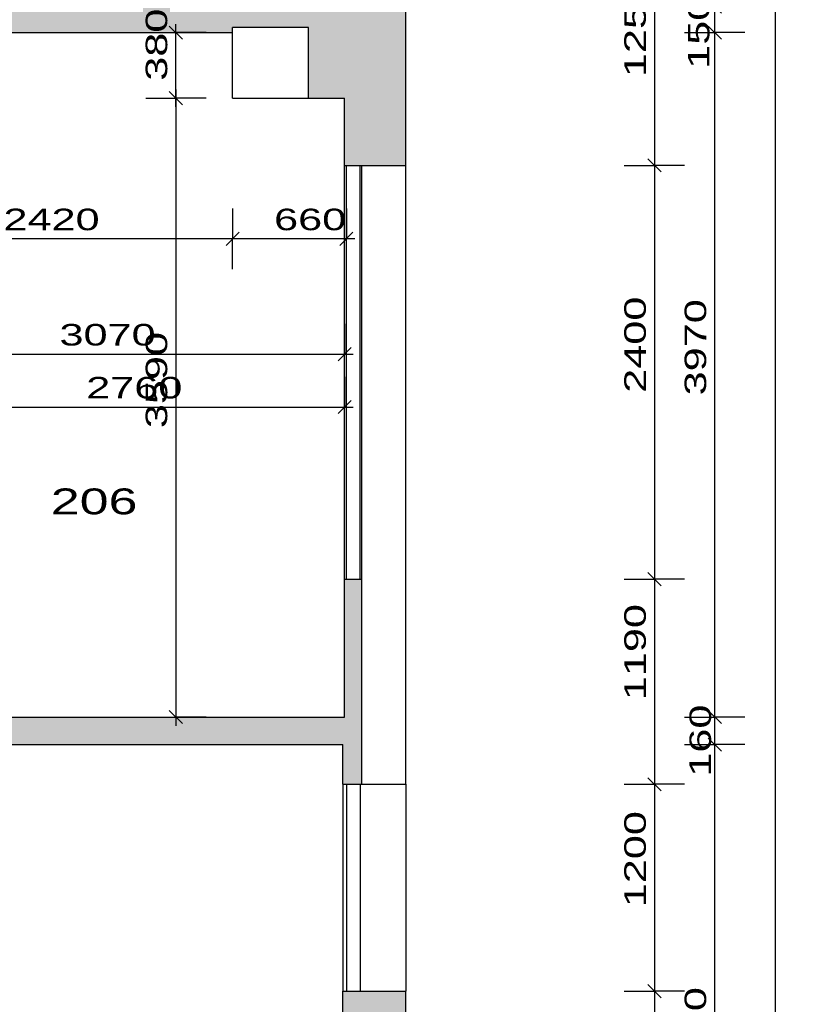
# Model space of a CAD drawing. Extents: x -196363 to 396902, y -489949 to -260582.
# Tile 158 of 256: x 179125 to 183682, y -385939 to -380228. Entities that reach past the tile are written whole.
import ezdxf

# ---------------------------------------------------------------- set-up
doc = ezdxf.new("R2010")
doc.units = 0
doc.header["$MEASUREMENT"] = 0
for name, color, linetype in [('bourani', 15, 'Continuous'), ('koty', 1, 'Continuous'), ('legenda', 1, 'Continuous'), ('noszdiv', 1, 'Continuous'), ('srafbourani', 15, 'Continuous')]:
    doc.layers.add(name, color=color, linetype=linetype)
doc.styles.add('SPIRITTXTSTYLE1', font='ROMAN')
doc.styles.add('SPIRITTXTSTYLE2', font='txt')
doc.linetypes.add('CERCH2', pattern='A,0,-1,[17,dur+dsp vaclavov.shx,S=0.003401,R=0,X=-1,Y=0],0', length=1)
doc.dimstyles.new('SPIRITSTYLE270', dxfattribs={"dimtxt": 125, "dimasz": 12.7, "dimexe": 175, "dimexo": 73.121284, "dimgap": 50, "dimtad": 1, "dimdec": 3, "dimzin": 0, "dimdsep": 46, "dimlunit": 7, "dimtxsty": 'SPIRITTXTSTYLE1', "dimblk1": '_TICKMARKS270', "dimblk2": '_TICKMARKS270', "dimsah": 1, "dimcen": 0.09, "dimdle": 50, "dimclrd": 1, "dimclre": 1, "dimclrt": 1, "dimadec": 0, "dimazin": 0, "dimtfac": 1, "dimtdec": 4, "dimtofl": 0, "dimtmove": 1, "dimatfit": 0, "dimfxl": 0, "dimtolj": 1, "dimtzin": 0, "dimarcsym": 0})
doc.dimstyles.new('SPIRITSTYLE271', dxfattribs={"dimtxt": 125, "dimasz": 12.7, "dimexe": 175, "dimexo": 132.007614, "dimgap": 50, "dimtad": 1, "dimdec": 3, "dimzin": 0, "dimdsep": 46, "dimlunit": 7, "dimtxsty": 'SPIRITTXTSTYLE1', "dimblk1": '_TICKMARKS271', "dimblk2": '_TICKMARKS271', "dimsah": 1, "dimcen": 0.09, "dimdle": 50, "dimclrd": 1, "dimclre": 1, "dimclrt": 1, "dimadec": 0, "dimazin": 0, "dimtfac": 1, "dimtdec": 4, "dimtofl": 0, "dimtmove": 1, "dimatfit": 0, "dimfxl": 0, "dimtolj": 1, "dimtzin": 0, "dimarcsym": 0})
doc.dimstyles.new('SPIRITSTYLE272', dxfattribs={"dimtxt": 125, "dimasz": 12.7, "dimexe": 175, "dimexo": 251.070129, "dimgap": 50, "dimtad": 1, "dimdec": 3, "dimzin": 0, "dimdsep": 46, "dimlunit": 7, "dimtxsty": 'SPIRITTXTSTYLE1', "dimblk1": '_TICKMARKS272', "dimblk2": '_TICKMARKS272', "dimsah": 1, "dimcen": 0.09, "dimdle": 50, "dimclrd": 1, "dimclre": 1, "dimclrt": 1, "dimadec": 0, "dimazin": 0, "dimtfac": 1, "dimtdec": 4, "dimtofl": 0, "dimtmove": 1, "dimatfit": 0, "dimfxl": 0, "dimtolj": 1, "dimtzin": 0, "dimarcsym": 0})
doc.dimstyles.new('SPIRITSTYLE273', dxfattribs={"dimtxt": 125, "dimasz": 12.7, "dimexe": 175, "dimexo": 641.074219, "dimgap": 50, "dimtad": 1, "dimdec": 3, "dimzin": 0, "dimdsep": 46, "dimlunit": 7, "dimtxsty": 'SPIRITTXTSTYLE1', "dimblk1": '_TICKMARKS273', "dimblk2": '_TICKMARKS273', "dimsah": 1, "dimcen": 0.09, "dimdle": 50, "dimclrd": 1, "dimclre": 1, "dimclrt": 1, "dimadec": 0, "dimazin": 0, "dimtfac": 1, "dimtdec": 4, "dimtofl": 0, "dimtmove": 1, "dimatfit": 0, "dimfxl": 0, "dimtolj": 1, "dimtzin": 0, "dimarcsym": 0})
doc.dimstyles.new('SPIRITSTYLE375', dxfattribs={"dimtxt": 125, "dimasz": 12.7, "dimexe": 175, "dimexo": 1267.343018, "dimgap": 50, "dimtad": 1, "dimdec": 3, "dimzin": 0, "dimdsep": 46, "dimlunit": 7, "dimtxsty": 'SPIRITTXTSTYLE1', "dimblk1": '_TICKMARKS375', "dimblk2": '_TICKMARKS375', "dimsah": 1, "dimcen": 0.09, "dimdle": 50, "dimclrd": 1, "dimclre": 1, "dimclrt": 1, "dimadec": 0, "dimazin": 0, "dimtfac": 1, "dimtdec": 4, "dimtofl": 0, "dimtmove": 1, "dimatfit": 0, "dimfxl": 0, "dimtolj": 1, "dimtzin": 0, "dimarcsym": 0})
doc.dimstyles.new('SPIRITSTYLE376', dxfattribs={"dimtxt": 125, "dimasz": 12.7, "dimexe": 175, "dimexo": 1522.335083, "dimgap": 50, "dimtad": 1, "dimdec": 3, "dimzin": 0, "dimdsep": 46, "dimlunit": 7, "dimtxsty": 'SPIRITTXTSTYLE1', "dimblk1": '_TICKMARKS376', "dimblk2": '_TICKMARKS376', "dimsah": 1, "dimcen": 0.09, "dimdle": 50, "dimclrd": 1, "dimclre": 1, "dimclrt": 1, "dimadec": 0, "dimazin": 0, "dimtfac": 1, "dimtdec": 4, "dimtofl": 0, "dimtmove": 1, "dimatfit": 0, "dimfxl": 0, "dimtolj": 1, "dimtzin": 0, "dimarcsym": 0})
doc.dimstyles.new('SPIRITSTYLE377', dxfattribs={"dimtxt": 125, "dimasz": 12.7, "dimexe": 175, "dimexo": 1394.839111, "dimgap": 50, "dimtad": 1, "dimdec": 3, "dimzin": 0, "dimdsep": 46, "dimlunit": 7, "dimtxsty": 'SPIRITTXTSTYLE1', "dimblk1": '_TICKMARKS377', "dimblk2": '_TICKMARKS377', "dimsah": 1, "dimcen": 0.09, "dimdle": 50, "dimclrd": 1, "dimclre": 1, "dimclrt": 1, "dimadec": 0, "dimazin": 0, "dimtfac": 1, "dimtdec": 4, "dimtofl": 0, "dimtmove": 1, "dimatfit": 0, "dimfxl": 0, "dimtolj": 1, "dimtzin": 0, "dimarcsym": 0})
doc.dimstyles.new('SPIRITSTYLE379', dxfattribs={"dimtxt": 125, "dimasz": 12.7, "dimexe": 175, "dimexo": 1982.362915, "dimgap": 50, "dimtad": 1, "dimdec": 3, "dimzin": 0, "dimdsep": 46, "dimlunit": 7, "dimtxsty": 'SPIRITTXTSTYLE1', "dimblk1": '_TICKMARKS379', "dimblk2": '_TICKMARKS379', "dimsah": 1, "dimcen": 0.09, "dimdle": 50, "dimclrd": 1, "dimclre": 1, "dimclrt": 1, "dimadec": 0, "dimazin": 0, "dimtfac": 1, "dimtdec": 4, "dimtofl": 0, "dimtmove": 1, "dimatfit": 0, "dimfxl": 0, "dimtolj": 1, "dimtzin": 0, "dimarcsym": 0})
doc.dimstyles.new('SPIRITSTYLE380', dxfattribs={"dimtxt": 125, "dimasz": 12.7, "dimexe": 175, "dimexo": 1972.391357, "dimgap": 50, "dimtad": 1, "dimdec": 3, "dimzin": 0, "dimdsep": 46, "dimlunit": 7, "dimtxsty": 'SPIRITTXTSTYLE1', "dimblk1": '_TICKMARKS380', "dimblk2": '_TICKMARKS380', "dimsah": 1, "dimcen": 0.09, "dimdle": 50, "dimclrd": 1, "dimclre": 1, "dimclrt": 1, "dimadec": 0, "dimazin": 0, "dimtfac": 1, "dimtdec": 4, "dimtofl": 0, "dimtmove": 1, "dimatfit": 0, "dimfxl": 0, "dimtolj": 1, "dimtzin": 0, "dimarcsym": 0})
doc.dimstyles.new('SPIRITSTYLE381', dxfattribs={"dimtxt": 125, "dimasz": 12.7, "dimexe": 175, "dimexo": 3832.395752, "dimgap": 50, "dimtad": 1, "dimdec": 3, "dimzin": 0, "dimdsep": 46, "dimlunit": 7, "dimtxsty": 'SPIRITTXTSTYLE1', "dimblk1": '_TICKMARKS381', "dimblk2": '_TICKMARKS381', "dimsah": 1, "dimcen": 0.09, "dimdle": 50, "dimclrd": 1, "dimclre": 1, "dimclrt": 1, "dimadec": 0, "dimazin": 0, "dimtfac": 1, "dimtdec": 4, "dimtofl": 0, "dimtmove": 1, "dimatfit": 0, "dimfxl": 0, "dimtolj": 1, "dimtzin": 0, "dimarcsym": 0})
doc.dimstyles.new('SPIRITSTYLE385', dxfattribs={"dimtxt": 125, "dimasz": 12.7, "dimexe": 175, "dimexo": 1967.380859, "dimgap": 50, "dimtad": 1, "dimdec": 3, "dimzin": 0, "dimdsep": 46, "dimlunit": 7, "dimtxsty": 'SPIRITTXTSTYLE1', "dimblk1": '_TICKMARKS385', "dimblk2": '_TICKMARKS385', "dimsah": 1, "dimcen": 0.09, "dimdle": 50, "dimclrd": 1, "dimclre": 1, "dimclrt": 1, "dimadec": 0, "dimazin": 0, "dimtfac": 1, "dimtdec": 4, "dimtofl": 0, "dimtmove": 1, "dimatfit": 0, "dimfxl": 0, "dimtolj": 1, "dimtzin": 0, "dimarcsym": 0})
doc.dimstyles.new('SPIRITSTYLE408', dxfattribs={"dimtxt": 125, "dimasz": 12.7, "dimexe": 175, "dimexo": 154.158203, "dimgap": 50, "dimtad": 1, "dimdec": 3, "dimzin": 0, "dimdsep": 46, "dimlunit": 7, "dimtxsty": 'SPIRITTXTSTYLE1', "dimblk1": '_TICKMARKS408', "dimblk2": '_TICKMARKS408', "dimsah": 1, "dimcen": 0.09, "dimdle": 50, "dimclrd": 1, "dimclre": 1, "dimclrt": 1, "dimadec": 0, "dimazin": 0, "dimtfac": 1, "dimtdec": 4, "dimtofl": 0, "dimtmove": 1, "dimatfit": 0, "dimfxl": 0, "dimtolj": 1, "dimtzin": 0, "dimarcsym": 0})
pattern_1 = [(45.000008, (858026.688, -24615.152), (-8.41899395, 25.25696945), [0, -23.8125])]

# ---------------------------------------------------------------- blocks, each defined once
blk = doc.blocks.new('_TICKMARKS375')
at = {"color": 1, "linetype": 'Continuous'}
blk.add_line((-3, -3), (3, 3), dxfattribs=at)
blk = doc.blocks.new('*D929')
at = {"color": 1, "linetype": 'Continuous', "ltscale": 300}
for p, q in [((182807.078125, -379772.875, 1723.800049), (182807.078125, -381122.875, 1723.800049)), ((182632.078125, -379822.875, 1723.800049), (182807.078125, -379822.875, 1723.800049)), ((182982.078125, -379822.875, 1723.800049), (182807.078125, -379822.875, 1723.800049)), ((182632.078125, -381072.875, 1723.800049), (182807.078125, -381072.875, 1723.800049)), ((182982.078125, -381072.875, 1723.800049), (182807.078125, -381072.875, 1723.800049))]:
    blk.add_line(p, q, dxfattribs=at)
at = {"color": 1, "linetype": 'Continuous', "ltscale": 300, "xscale": 12.69999980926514, "yscale": 12.69999980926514, "zscale": 12.69999980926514}
for p, rotation in [((182807.078125, -379822.875, 1723.800049), 90.00000250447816), ((182807.078125, -381072.875, 1723.800049), -90.00000250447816)]:
    blk.add_blockref('_TICKMARKS375', p, dxfattribs=dict(at, rotation=rotation))
at = {"color": 1, "linetype": 'Continuous', "ltscale": 300, "style": 'SPIRITTXTSTYLE1', "width": 1.5}
blk.add_text('1250', height=125, rotation=450.000019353, dxfattribs=at).set_placement((182757.0625, -380560.96875, 1723.800049))
blk = doc.blocks.new('*D930')
at = {"color": 1, "linetype": 'Continuous', "ltscale": 300}
for p, q in [((182807.078125, -381022.875, 1723.800049), (182807.078125, -383522.875, 1723.800049)), ((182632.078125, -381072.875, 1723.800049), (182807.078125, -381072.875, 1723.800049)), ((182982.078125, -381072.875, 1723.800049), (182807.078125, -381072.875, 1723.800049)), ((182632.078125, -383472.875, 1723.800049), (182807.078125, -383472.875, 1723.800049)), ((182982.078125, -383472.875, 1723.800049), (182807.078125, -383472.875, 1723.800049))]:
    blk.add_line(p, q, dxfattribs=at)
at = {"color": 1, "linetype": 'Continuous', "ltscale": 300, "xscale": 12.69999980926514, "yscale": 12.69999980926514, "zscale": 12.69999980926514}
for p, rotation in [((182807.078125, -381072.875, 1723.800049), 90.00000250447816), ((182807.078125, -383472.875, 1723.800049), -90.00000250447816)]:
    blk.add_blockref('_TICKMARKS375', p, dxfattribs=dict(at, rotation=rotation))
at = {"color": 1, "linetype": 'Continuous', "ltscale": 300, "style": 'SPIRITTXTSTYLE1', "width": 1.5}
blk.add_text('2400', height=125, rotation=450.000019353, dxfattribs=at).set_placement((182757.0625, -382391.90625, 1723.800049))
blk = doc.blocks.new('_TICKMARKS376')
at = {"color": 1, "linetype": 'Continuous'}
blk.add_line((-3, -3), (3, 3), dxfattribs=at)
blk = doc.blocks.new('*D931')
at = {"color": 1, "linetype": 'Continuous', "ltscale": 300}
for p, q in [((182807.078125, -383422.875, 1723.800049), (182807.078125, -384712.875, 1723.800049)), ((182632.078125, -383472.875, 1723.800049), (182807.078125, -383472.875, 1723.800049)), ((182982.078125, -383472.875, 1723.800049), (182807.078125, -383472.875, 1723.800049)), ((182632.078125, -384662.875, 1723.800049), (182807.078125, -384662.875, 1723.800049)), ((182982.078125, -384662.875, 1723.800049), (182807.078125, -384662.875, 1723.800049))]:
    blk.add_line(p, q, dxfattribs=at)
at = {"color": 1, "linetype": 'Continuous', "ltscale": 300, "xscale": 12.69999980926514, "yscale": 12.69999980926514, "zscale": 12.69999980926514}
for p, rotation in [((182807.078125, -383472.875, 1723.800049), 90.00000250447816), ((182807.078125, -384662.875, 1723.800049), -90.00000250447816)]:
    blk.add_blockref('_TICKMARKS376', p, dxfattribs=dict(at, rotation=rotation))
at = {"color": 1, "linetype": 'Continuous', "ltscale": 300, "style": 'SPIRITTXTSTYLE1', "width": 1.5}
blk.add_text('1190', height=125, rotation=450.000019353, dxfattribs=at).set_placement((182757.0625, -384175, 1723.800049))
blk = doc.blocks.new('_TICKMARKS377')
at = {"color": 1, "linetype": 'Continuous'}
blk.add_line((-3, -3), (3, 3), dxfattribs=at)
blk = doc.blocks.new('*D932')
at = {"color": 1, "linetype": 'Continuous', "ltscale": 300}
for p, q in [((182807.078125, -384612.84375, 1723.800049), (182807.078125, -385912.875, 1723.800049)), ((182632.078125, -384662.875, 1723.800049), (182807.078125, -384662.875, 1723.800049)), ((182982.078125, -384662.875, 1723.800049), (182807.078125, -384662.875, 1723.800049)), ((182632.078125, -385862.875, 1723.800049), (182807.078125, -385862.875, 1723.800049)), ((182982.078125, -385862.875, 1723.800049), (182807.078125, -385862.875, 1723.800049))]:
    blk.add_line(p, q, dxfattribs=at)
at = {"color": 1, "linetype": 'Continuous', "ltscale": 300, "xscale": 12.69999980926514, "yscale": 12.69999980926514, "zscale": 12.69999980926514}
for p, rotation in [((182807.078125, -384662.875, 1723.800049), 90.00000250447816), ((182807.078125, -385862.875, 1723.800049), -90.00000250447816)]:
    blk.add_blockref('_TICKMARKS377', p, dxfattribs=dict(at, rotation=rotation))
at = {"color": 1, "linetype": 'Continuous', "ltscale": 300, "style": 'SPIRITTXTSTYLE1', "width": 1.5}
blk.add_text('1200', height=125, rotation=450.000019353, dxfattribs=at).set_placement((182757.0625, -385375.9375, 1723.800049))
blk = doc.blocks.new('*D933')
at = {"color": 1, "linetype": 'Continuous', "ltscale": 300}
for p, q in [((182807.078125, -385812.84375, 1723.800049), (182807.078125, -388502.875, 1723.800049)), ((182632.078125, -385862.875, 1723.800049), (182807.078125, -385862.875, 1723.800049)), ((182982.078125, -385862.875, 1723.800049), (182807.078125, -385862.875, 1723.800049)), ((182632.078125, -388452.875, 1723.800049), (182807.078125, -388452.875, 1723.800049)), ((182982.078125, -388452.875, 1723.800049), (182807.078125, -388452.875, 1723.800049))]:
    blk.add_line(p, q, dxfattribs=at)
at = {"color": 1, "linetype": 'Continuous', "ltscale": 300, "xscale": 12.69999980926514, "yscale": 12.69999980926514, "zscale": 12.69999980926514}
for p, rotation in [((182807.078125, -385862.875, 1723.800049), 90.00000250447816), ((182807.078125, -388452.875, 1723.800049), -90.00000250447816)]:
    blk.add_blockref('_TICKMARKS375', p, dxfattribs=dict(at, rotation=rotation))
at = {"color": 1, "linetype": 'Continuous', "ltscale": 300, "style": 'SPIRITTXTSTYLE1', "width": 1.5}
blk.add_text('2590', height=125, rotation=450.000019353, dxfattribs=at).set_placement((182757.0625, -387276.90625, 1723.800049))
blk = doc.blocks.new('_TICKMARKS379')
at = {"color": 1, "linetype": 'Continuous'}
blk.add_line((-3, -3), (3, 3), dxfattribs=at)
blk = doc.blocks.new('*D935')
at = {"color": 1, "linetype": 'Continuous', "ltscale": 300}
for p, q in [((183157.125, -388172.875, 1723.800049), (183157.125, -384382.875, 1723.800049)), ((182982.125, -384432.875, 1723.800049), (183157.125, -384432.875, 1723.800049)), ((183332.109375, -384432.875, 1723.800049), (183157.125, -384432.875, 1723.800049)), ((182982.125, -388122.875, 1723.800049), (183157.125, -388122.875, 1723.800049)), ((183332.109375, -388122.875, 1723.800049), (183157.125, -388122.875, 1723.800049))]:
    blk.add_line(p, q, dxfattribs=at)
at = {"color": 1, "linetype": 'Continuous', "ltscale": 300, "xscale": 12.69999980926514, "yscale": 12.69999980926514, "zscale": 12.69999980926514}
for p, rotation in [((183157.125, -384432.875, 1723.800049), 90.00000250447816), ((183157.125, -388122.875, 1723.800049), 270.0000006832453)]:
    blk.add_blockref('_TICKMARKS379', p, dxfattribs=dict(at, rotation=rotation))
at = {"color": 1, "linetype": 'Continuous', "ltscale": 300, "style": 'SPIRITTXTSTYLE1', "width": 1.5}
blk.add_text('3690', height=125, rotation=90.000002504, dxfattribs=at).set_placement((183107.109375, -386396.90625, 1723.800049))
blk = doc.blocks.new('*D936')
at = {"color": 1, "linetype": 'Continuous', "ltscale": 300}
for p, q in [((183157.125, -384482.875, 1723.800049), (183157.125, -384222.875, 1723.800049)), ((182982.125, -384272.875, 1723.800049), (183157.125, -384272.875, 1723.800049)), ((183332.109375, -384272.875, 1723.800049), (183157.125, -384272.875, 1723.800049)), ((182982.125, -384432.875, 1723.800049), (183157.125, -384432.875, 1723.800049)), ((183332.109375, -384432.875, 1723.800049), (183157.125, -384432.875, 1723.800049))]:
    blk.add_line(p, q, dxfattribs=at)
at = {"color": 1, "linetype": 'Continuous', "ltscale": 300, "xscale": 12.69999980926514, "yscale": 12.69999980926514, "zscale": 12.69999980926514}
for p, rotation in [((183157.125, -384272.875, 1723.800049), 90.00000250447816), ((183157.125, -384432.875, 1723.800049), 270.0000006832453)]:
    blk.add_blockref('_TICKMARKS379', p, dxfattribs=dict(at, rotation=rotation))
at = {"color": 1, "linetype": 'Continuous', "ltscale": 300, "style": 'SPIRITTXTSTYLE1', "width": 1.5}
blk.add_text('160', height=125, rotation=90.000002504, dxfattribs=at).set_placement((183135.234375, -384618.65625, 1723.800049))
blk = doc.blocks.new('_TICKMARKS380')
at = {"color": 1, "linetype": 'Continuous'}
blk.add_line((-3, -3), (3, 3), dxfattribs=at)
blk = doc.blocks.new('*D937')
at = {"color": 1, "linetype": 'Continuous', "ltscale": 300}
for p, q in [((183157.125, -384322.875, 1723.800049), (183157.125, -380252.875, 1723.800049)), ((182982.125, -380302.875, 1723.800049), (183157.125, -380302.875, 1723.800049)), ((183332.109375, -380302.875, 1723.800049), (183157.125, -380302.875, 1723.800049)), ((182982.125, -384272.875, 1723.800049), (183157.125, -384272.875, 1723.800049)), ((183332.109375, -384272.875, 1723.800049), (183157.125, -384272.875, 1723.800049))]:
    blk.add_line(p, q, dxfattribs=at)
at = {"color": 1, "linetype": 'Continuous', "ltscale": 300, "xscale": 12.69999980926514, "yscale": 12.69999980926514, "zscale": 12.69999980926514}
for p, rotation in [((183157.125, -380302.875, 1723.800049), 90.00000250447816), ((183157.125, -384272.875, 1723.800049), 270.0000006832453)]:
    blk.add_blockref('_TICKMARKS380', p, dxfattribs=dict(at, rotation=rotation))
at = {"color": 1, "linetype": 'Continuous', "ltscale": 300, "style": 'SPIRITTXTSTYLE1', "width": 1.5}
blk.add_text('3970', height=125, rotation=90.000002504, dxfattribs=at).set_placement((183107.109375, -382406.90625, 1723.800049))
blk = doc.blocks.new('_TICKMARKS381')
at = {"color": 1, "linetype": 'Continuous'}
blk.add_line((-3, -3), (3, 3), dxfattribs=at)
blk = doc.blocks.new('*D938')
at = {"color": 1, "linetype": 'Continuous', "ltscale": 300}
for p, q in [((183157.125, -380352.875, 1723.800049), (183157.125, -380102.875, 1723.800049)), ((182982.125, -380152.875, 1723.800049), (183157.125, -380152.875, 1723.800049)), ((183332.109375, -380152.875, 1723.800049), (183157.125, -380152.875, 1723.800049)), ((182982.125, -380302.875, 1723.800049), (183157.125, -380302.875, 1723.800049)), ((183332.109375, -380302.875, 1723.800049), (183157.125, -380302.875, 1723.800049))]:
    blk.add_line(p, q, dxfattribs=at)
at = {"color": 1, "linetype": 'Continuous', "ltscale": 300, "xscale": 12.69999980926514, "yscale": 12.69999980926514, "zscale": 12.69999980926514}
for p, rotation in [((183157.125, -380152.875, 1723.800049), 90.00000250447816), ((183157.125, -380302.875, 1723.800049), 270.0000006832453)]:
    blk.add_blockref('_TICKMARKS381', p, dxfattribs=dict(at, rotation=rotation))
at = {"color": 1, "linetype": 'Continuous', "ltscale": 300, "style": 'SPIRITTXTSTYLE1', "width": 1.5}
blk.add_text('150', height=125, rotation=90.000002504, dxfattribs=at).set_placement((183125.859375, -380512.8125, 1723.800049))
blk = doc.blocks.new('_TICKMARKS385')
at = {"color": 1, "linetype": 'Continuous'}
blk.add_line((-3, -3), (3, 3), dxfattribs=at)
blk = doc.blocks.new('*D943')
at = {"color": 1, "linetype": 'Continuous', "ltscale": 300}
for p, q in [((183507.109375, -369992.90625, 1723.800049), (183507.109375, -388502.875, 1723.800049)), ((183332.109375, -370042.90625, 1723.800049), (183507.109375, -370042.90625, 1723.800049)), ((183682.109375, -370042.90625, 1723.800049), (183507.109375, -370042.90625, 1723.800049)), ((183332.109375, -388452.875, 1723.800049), (183507.109375, -388452.875, 1723.800049)), ((183682.109375, -388452.875, 1723.800049), (183507.109375, -388452.875, 1723.800049))]:
    blk.add_line(p, q, dxfattribs=at)
at = {"color": 1, "linetype": 'Continuous', "ltscale": 300, "xscale": 12.69999980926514, "yscale": 12.69999980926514, "zscale": 12.69999980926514}
for p, rotation in [((183507.109375, -370042.90625, 1723.800049), 90.00000250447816), ((183507.109375, -388452.875, 1723.800049), -90.00000250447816)]:
    blk.add_blockref('_TICKMARKS385', p, dxfattribs=dict(at, rotation=rotation))
at = {"color": 1, "linetype": 'Continuous', "ltscale": 300, "style": 'SPIRITTXTSTYLE1', "width": 1.5}
blk.add_text('18410', height=125, rotation=450.000019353, dxfattribs=at).set_placement((183457.109375, -379384.78125, 1723.800049))
blk = doc.blocks.new('_TICKMARKS270')
at = {"color": 1, "linetype": 'Continuous'}
blk.add_line((-3, -3), (3, 3), dxfattribs=at)
blk = doc.blocks.new('*D1056')
at = {"color": 1, "linetype": 'Continuous', "ltscale": 300}
for p, q in [((178249.703125, -382299.75, 1723.800049), (178249.703125, -382474.75, 1723.800049)), ((181009.734375, -382299.75, 1723.800049), (181009.734375, -382474.75, 1723.800049)), ((178199.71875, -382474.75, 1723.800049), (181059.71875, -382474.75, 1723.800049)), ((178249.703125, -382649.75, 1723.800049), (178249.703125, -382474.75, 1723.800049)), ((181009.734375, -382649.75, 1723.800049), (181009.734375, -382474.75, 1723.800049))]:
    blk.add_line(p, q, dxfattribs=at)
at = {"color": 1, "linetype": 'Continuous', "ltscale": 300, "xscale": 12.69999980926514, "yscale": 12.69999980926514, "zscale": 12.69999980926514, "rotation": 180.0000050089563}
blk.add_blockref('_TICKMARKS270', (178249.703125, -382474.75, 1723.800049), dxfattribs=at)
at = {"color": 1, "linetype": 'Continuous', "ltscale": 300, "xscale": 12.69999980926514, "yscale": 12.69999980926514, "zscale": 12.69999980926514}
blk.add_blockref('_TICKMARKS270', (181009.734375, -382474.75, 1723.800049), dxfattribs=at)
at = {"color": 1, "linetype": 'Continuous', "ltscale": 300, "style": 'SPIRITTXTSTYLE1', "width": 1.5}
blk.add_text('2760', height=125, dxfattribs=at).set_placement((179510.671875, -382424.75, 1723.800049))
blk = doc.blocks.new('_TICKMARKS271')
at = {"color": 1, "linetype": 'Continuous'}
blk.add_line((-3, -3), (3, 3), dxfattribs=at)
blk = doc.blocks.new('*D1057')
at = {"color": 1, "linetype": 'Continuous', "ltscale": 300}
for p, q in [((177939.703125, -381992.75, 1723.800049), (177939.703125, -382167.71875, 1723.800049)), ((181009.734375, -381992.75, 1723.800049), (181009.734375, -382167.71875, 1723.800049)), ((177889.703125, -382167.71875, 1723.800049), (181059.71875, -382167.71875, 1723.800049)), ((177939.703125, -382342.71875, 1723.800049), (177939.703125, -382167.71875, 1723.800049)), ((181009.734375, -382342.71875, 1723.800049), (181009.734375, -382167.71875, 1723.800049))]:
    blk.add_line(p, q, dxfattribs=at)
at = {"color": 1, "linetype": 'Continuous', "ltscale": 300, "xscale": 12.69999980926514, "yscale": 12.69999980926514, "zscale": 12.69999980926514, "rotation": 180.0000050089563}
blk.add_blockref('_TICKMARKS271', (177939.703125, -382167.71875, 1723.800049), dxfattribs=at)
at = {"color": 1, "linetype": 'Continuous', "ltscale": 300, "xscale": 12.69999980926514, "yscale": 12.69999980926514, "zscale": 12.69999980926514}
blk.add_blockref('_TICKMARKS271', (181009.734375, -382167.71875, 1723.800049), dxfattribs=at)
at = {"color": 1, "linetype": 'Continuous', "ltscale": 300, "style": 'SPIRITTXTSTYLE1', "width": 1.5}
blk.add_text('3070', height=125, dxfattribs=at).set_placement((179355.65625, -382117.75, 1723.800049))
blk = doc.blocks.new('_TICKMARKS272')
at = {"color": 1, "linetype": 'Continuous'}
blk.add_line((-3, -3), (3, 3), dxfattribs=at)
blk = doc.blocks.new('*D1058')
at = {"color": 1, "linetype": 'Continuous', "ltscale": 300}
for p, q in [((180359.75, -381323.9375, 1723.800049), (180359.75, -381498.9375, 1723.800049)), ((181019.75, -381323.9375, 1723.800049), (181019.75, -381498.9375, 1723.800049)), ((181069.734375, -381498.9375, 1723.800049), (180309.75, -381498.9375, 1723.800049)), ((180359.75, -381673.9375, 1723.800049), (180359.75, -381498.9375, 1723.800049)), ((181019.75, -381673.9375, 1723.800049), (181019.75, -381498.9375, 1723.800049))]:
    blk.add_line(p, q, dxfattribs=at)
at = {"color": 1, "linetype": 'Continuous', "ltscale": 300, "xscale": 12.69999980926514, "yscale": 12.69999980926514, "zscale": 12.69999980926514}
for p, rotation in [((180359.75, -381498.9375, 1723.800049), 180.0000050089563), ((181019.75, -381498.9375, 1723.800049), 360.0000100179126)]:
    blk.add_blockref('_TICKMARKS272', p, dxfattribs=dict(at, rotation=rotation))
at = {"color": 1, "linetype": 'Continuous', "ltscale": 300, "style": 'SPIRITTXTSTYLE1', "width": 1.5}
blk.add_text('660', height=125, rotation=360.000010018, dxfattribs=at).set_placement((180600.46875, -381448.96875, 1723.800049))
blk = doc.blocks.new('_TICKMARKS273')
at = {"color": 1, "linetype": 'Continuous'}
blk.add_line((-3, -3), (3, 3), dxfattribs=at)
blk = doc.blocks.new('*D1059')
at = {"color": 1, "linetype": 'Continuous', "ltscale": 300}
for p, q in [((177939.703125, -381323.9375, 1723.800049), (177939.703125, -381498.9375, 1723.800049)), ((180359.75, -381323.9375, 1723.800049), (180359.75, -381498.9375, 1723.800049)), ((180409.734375, -381498.9375, 1723.800049), (177889.703125, -381498.9375, 1723.800049)), ((177939.703125, -381673.9375, 1723.800049), (177939.703125, -381498.9375, 1723.800049)), ((180359.75, -381673.9375, 1723.800049), (180359.75, -381498.9375, 1723.800049))]:
    blk.add_line(p, q, dxfattribs=at)
at = {"color": 1, "linetype": 'Continuous', "ltscale": 300, "xscale": 12.69999980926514, "yscale": 12.69999980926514, "zscale": 12.69999980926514}
for p, rotation in [((177939.703125, -381498.9375, 1723.800049), 180.0000050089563), ((180359.75, -381498.9375, 1723.800049), 360.0000100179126)]:
    blk.add_blockref('_TICKMARKS273', p, dxfattribs=dict(at, rotation=rotation))
at = {"color": 1, "linetype": 'Continuous', "ltscale": 300, "style": 'SPIRITTXTSTYLE1', "width": 1.5}
blk.add_text('2420', height=125, rotation=360.000010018, dxfattribs=at).set_placement((179030.671875, -381448.96875, 1723.800049))
blk = doc.blocks.new('_TICKMARKS408')
at = {"color": 1, "linetype": 'Continuous'}
blk.add_line((-3, -3), (3, 3), dxfattribs=at)
blk = doc.blocks.new('*D1060')
at = {"color": 1, "linetype": 'Continuous', "ltscale": 300}
for p, q in [((180030.59375, -380732.875, 1723.800049), (180030.59375, -380252.875, 1723.800049)), ((179855.59375, -380302.875, 1723.800049), (180030.59375, -380302.875, 1723.800049)), ((180205.578125, -380302.875, 1723.800049), (180030.59375, -380302.875, 1723.800049)), ((179855.59375, -380682.875, 1723.800049), (180030.59375, -380682.875, 1723.800049)), ((180205.578125, -380682.875, 1723.800049), (180030.59375, -380682.875, 1723.800049))]:
    blk.add_line(p, q, dxfattribs=at)
at = {"color": 1, "linetype": 'Continuous', "ltscale": 300, "xscale": 12.69999980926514, "yscale": 12.69999980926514, "zscale": 12.69999980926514}
for p, rotation in [((180030.59375, -380302.875, 1723.800049), 90.00000250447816), ((180030.59375, -380682.875, 1723.800049), 270.0000006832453)]:
    blk.add_blockref('_TICKMARKS408', p, dxfattribs=dict(at, rotation=rotation))
at = {"color": 1, "linetype": 'Continuous', "ltscale": 300, "style": 'SPIRITTXTSTYLE1', "width": 1.5}
blk.add_text('380', height=125, rotation=90.000002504, dxfattribs=at).set_placement((179980.578125, -380582.15625, 1723.800049))
blk = doc.blocks.new('*D1061')
at = {"color": 1, "linetype": 'Continuous', "ltscale": 300}
for p, q in [((180030.59375, -380632.875, 1723.800049), (180030.59375, -384322.875, 1723.800049)), ((179855.59375, -380682.875, 1723.800049), (180030.59375, -380682.875, 1723.800049)), ((180205.578125, -380682.875, 1723.800049), (180030.59375, -380682.875, 1723.800049)), ((179855.59375, -384272.875, 1723.800049), (180030.59375, -384272.875, 1723.800049)), ((180205.578125, -384272.875, 1723.800049), (180030.59375, -384272.875, 1723.800049))]:
    blk.add_line(p, q, dxfattribs=at)
at = {"color": 1, "linetype": 'Continuous', "ltscale": 300, "xscale": 12.69999980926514, "yscale": 12.69999980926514, "zscale": 12.69999980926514}
for p, rotation in [((180030.59375, -380682.875, 1723.800049), 90.00000250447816), ((180030.59375, -384272.875, 1723.800049), -90.00000250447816)]:
    blk.add_blockref('_TICKMARKS408', p, dxfattribs=dict(at, rotation=rotation))
at = {"color": 1, "linetype": 'Continuous', "ltscale": 300, "style": 'SPIRITTXTSTYLE1', "width": 1.5}
blk.add_text('3590', height=125, rotation=450.000019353, dxfattribs=at).set_placement((179980.578125, -382596.90625, 1723.800049))

msp = doc.modelspace()

# ---------------------------------------------------------------- hatches: boundary and pattern name
at = {"layer": 'srafbourani', "linetype": 'Continuous', "ltscale": 300}
h = msp.add_hatch(dxfattribs=at)
h.set_pattern_fill('Nasyp-1', color=15, scale=23.8125, angle=45.00000808, style=0, pattern_type=2)
h.set_pattern_definition(pattern_1)
h.paths.add_polyline_path([(181364.73438, -379822.875), (181009.73438, -379822.875), (181009.73438, -380152.875), (176519.73438, -380152.875), (176519.73438, -380662.84375), (176819.71875, -380662.84375), (176819.71875, -380352.875), (177734.71875, -380352.875), (177734.71875, -380662.84375), (177939.70312, -380662.84375), (177939.70312, -380302.875), (180359.75, -380302.875), (180359.75, -380272.875), (180799.73438, -380272.875), (180799.73438, -380682.875), (181009.73438, -380682.875), (181009.73438, -381072.875), (181364.73438, -381072.875)], flags=0)
h = msp.add_hatch(dxfattribs=at)
h.set_pattern_fill('Nasyp-1', color=15, scale=23.8125, angle=45.00000808, style=0, pattern_type=2)
h.set_pattern_definition(pattern_1)
h.paths.add_polyline_path([(178049.73438, -384332.875), (178049.73438, -384432.875), (180999.75, -384432.875), (180999.75, -384662.875), (181109.73438, -384662.875), (181109.73438, -383472.875), (181009.73438, -383472.875), (181009.73438, -384272.875), (178249.70312, -384272.875), (178249.70312, -383982.875), (178149.75, -383982.875), (178049.73438, -383982.875), (178049.73438, -384272.875)], flags=0)
h = msp.add_hatch(dxfattribs=at)
h.set_pattern_fill('Nasyp-1', color=15, scale=23.8125, angle=45.00000808, style=0, pattern_type=2)
h.set_pattern_definition(pattern_1)
h.paths.add_polyline_path([(181364.73438, -388452.875), (181364.73438, -385862.875), (180999.75, -385862.875), (180999.75, -386252.875), (180799.73438, -386252.875), (180799.73438, -386692.875), (180999.75, -386692.875), (180999.75, -388122.875), (179939.75, -388122.875), (179939.75, -388452.875)], flags=0)

# ---------------------------------------------------------------- linework, layer by layer
at = {"layer": 'bourani', "color": 15, "linetype": 'Continuous', "ltscale": 300}
for p, q in [((181364.73438, -381072.875, 2623.80005), (181364.73438, -379822.875, 2623.80005)), ((177939.70312, -380302.875, 2623.80005), (180359.75, -380302.875, 2623.80005)), ((180799.73438, -380682.875, 2623.80005), (181009.73438, -380682.875, 2623.80005)), ((181009.73438, -381072.875, 2623.80005), (181009.73438, -380682.875, 2623.80005)), ((181009.73438, -381072.875, 2623.80005), (181364.73438, -381072.875, 2623.80005)), ((181009.73438, -383472.875, 3447.6001), (181009.73438, -381072.875, 3447.6001)), ((181019.75, -383472.875, 3523.80005), (181019.75, -381072.875, 3523.80005)), ((181099.71875, -383472.875, 3523.80005), (181099.71875, -381072.875, 3523.80005)), ((181109.73438, -383472.875, 3447.6001), (181109.73438, -381072.875, 3447.6001)), ((181364.73438, -384662.875, 2623.80005), (181364.73438, -381072.875, 2623.80005)), ((181009.73438, -384272.875, 2623.80005), (181009.73438, -383472.875, 2623.80005)), ((181009.73438, -383472.875, 2623.80005), (181109.73438, -383472.875, 2623.80005)), ((181109.73438, -384662.875, 2623.80005), (181109.73438, -383472.875, 2623.80005)), ((178249.70312, -384272.875, 2623.80005), (181009.73438, -384272.875, 2623.80005)), ((178049.73438, -384432.875, 2623.80005), (180999.75, -384432.875, 2623.80005)), ((180999.75, -384662.875, 2623.80005), (180999.75, -384432.875, 2623.80005)), ((180999.75, -384662.875, 2623.80005), (181109.73438, -384662.875, 2623.80005)), ((180999.75, -384662.875, 3447.6001), (180999.75, -385862.875, 3447.6001)), ((181019.75, -384662.875, 3523.80005), (181019.75, -385862.875, 3523.80005)), ((181099.71875, -384662.875, 3523.80005), (181099.71875, -385862.875, 3523.80005)), ((181109.73438, -384662.875, 2623.80005), (181364.73438, -384662.875, 2623.80005)), ((181364.73438, -384662.875, 3447.6001), (181364.73438, -385862.875, 3447.6001)), ((180999.75, -386252.875, 2623.80005), (180999.75, -385862.875, 2623.80005)), ((180999.75, -385862.875, 2623.80005), (181364.73438, -385862.875, 2623.80005)), ((181364.73438, -388452.875, 2623.80005), (181364.73438, -385862.875, 2623.80005))]:
    msp.add_line(p, q, dxfattribs=at)
at = {"layer": 'noszdiv', "color": 1, "linetype": 'Continuous', "ltscale": 300}
for p, q in [((180359.75, -380682.875, 2623.80005), (180359.75, -380272.875, 2623.80005)), ((180799.73438, -380272.875, 2623.80005), (180359.75, -380272.875, 2623.80005)), ((180799.73438, -380682.875, 2623.80005), (180799.73438, -380272.875, 2623.80005)), ((180359.75, -380682.875, 2623.80005), (180359.75, -380302.875, 2623.80005)), ((180359.75, -380682.875, 2623.80005), (180799.73438, -380682.875, 2623.80005))]:
    msp.add_line(p, q, dxfattribs=at)

# ---------------------------------------------------------------- texts
at = {"layer": 'legenda', "color": 1, "linetype": 'CERCH2', "ltscale": 300, "style": 'SPIRITTXTSTYLE2', "width": 1.5}
msp.add_text('206', height=150, dxfattribs=at).set_placement((179305.54688, -383096.84375, 1723.80005))

# ---------------------------------------------------------------- dimensions: what is measured, and where the dimension line sits
at = {"layer": 'koty', "color": 1, "linetype": 'Continuous', "ltscale": 300}
for base, p1, p2, dimstyle, picture, middle in [((183507.10938, -370042.90625, 1723.80005), (181364.73438, -370042.90625, 1723.80005), (181364.73438, -388452.875, 1723.80005), 'SPIRITSTYLE385', '*D943', (183507.10938, -379247.90625, 1723.80005)), ((182807.07812, -379822.875, 1723.80005), (181364.73438, -379822.875, 1723.80005), (181364.73438, -381072.875, 1723.80005), 'SPIRITSTYLE375', '*D929', (182807.07812, -380447.875, 1723.80005)), ((180030.59375, -380682.875, 1723.80005), (180359.75, -380682.875, 1723.80005), (180359.75, -380302.875, 1723.80005), 'SPIRITSTYLE408', '*D1060', (180030.59375, -380492.875, 1723.80005)), ((183157.125, -384272.875, 1723.80005), (181009.73438, -384272.875, 1723.80005), (180359.75, -380302.875, 1723.80005), 'SPIRITSTYLE380', '*D937', (183157.125, -382287.875, 1723.80005)), ((180030.59375, -380682.875, 1723.80005), (180359.75, -380682.875, 1723.80005), (180359.75, -384272.875, 1723.80005), 'SPIRITSTYLE408', '*D1061', (180030.59375, -382477.875, 1723.80005)), ((182807.07812, -381072.875, 1723.80005), (181364.73438, -381072.875, 1723.80005), (181109.73438, -383472.875, 1723.80005), 'SPIRITSTYLE375', '*D930', (182807.07812, -382272.875, 1723.80005)), ((182807.07812, -383472.875, 1723.80005), (181109.73438, -383472.875, 1723.80005), (181109.73438, -384662.875, 1723.80005), 'SPIRITSTYLE376', '*D931', (182807.07812, -384067.875, 1723.80005)), ((183157.125, -388122.875, 1723.80005), (180999.75, -388122.875, 1723.80005), (179524.76562, -384432.875, 1723.80005), 'SPIRITSTYLE379', '*D935', (183157.125, -386277.875, 1723.80005)), ((182807.07812, -384662.875, 1723.80005), (181237.23438, -384662.875, 1723.80005), (181237.23438, -385862.875, 1723.80005), 'SPIRITSTYLE377', '*D932', (182807.07812, -385262.875, 1723.80005)), ((182807.07812, -385862.875, 1723.80005), (181364.73438, -385862.875, 1723.80005), (181364.73438, -388452.875, 1723.80005), 'SPIRITSTYLE375', '*D933', (182807.07812, -387157.875, 1723.80005))]:
    dim = msp.add_linear_dim(base=base, p1=p1, p2=p2, angle=90.0000025, dimstyle=dimstyle, dxfattribs=at)
    dim.commit()
    dim.dimension.update_dxf_attribs({"geometry": picture, "text_midpoint": middle})
for base, p1, p2, dimstyle, picture, middle in [((183157.125, -380302.875, 1723.80005), (179149.71875, -380302.875, 1723.80005), (179149.71875, -380152.875, 1723.80005), 'SPIRITSTYLE381', '*D938', (182977.0625, -380512.8125)), ((183157.125, -384432.875, 1723.80005), (180999.75, -384432.875, 1723.80005), (180999.75, -384272.875, 1723.80005), 'SPIRITSTYLE379', '*D936', (182986.4375, -384618.65625))]:
    dim = msp.add_linear_dim(base=base, p1=p1, p2=p2, angle=90.0000025, dimstyle=dimstyle, dxfattribs=at)
    dim.commit()
    dim.dimension.update_dxf_attribs({"geometry": picture, "text_midpoint": middle, "dimtype": 160})
for base, p1, p2, dimstyle, picture, middle in [((180359.75, -381498.9375, 1723.80005), (180359.75, -380682.875, 1723.80005), (177939.70312, -380302.875, 1723.80005), 'SPIRITSTYLE273', '*D1059', (179149.71875, -381498.9375, 1723.80005)), ((181019.75, -381498.9375, 1723.80005), (181019.75, -381072.875, 1723.80005), (180359.75, -380682.875, 1723.80005), 'SPIRITSTYLE272', '*D1058', (180689.75, -381498.9375, 1723.80005)), ((177939.70312, -382167.71875, 1723.80005), (177939.70312, -382722.875, 1723.80005), (181009.73438, -382474.75, 1723.80005), 'SPIRITSTYLE271', '*D1057', (179474.71875, -382167.71875, 1723.80005)), ((178249.70312, -382474.75, 1723.80005), (178249.70312, -382722.875, 1723.80005), (181009.73438, -383472.875, 1723.80005), 'SPIRITSTYLE270', '*D1056', (179629.71875, -382474.75, 1723.80005))]:
    dim = msp.add_linear_dim(base=base, p1=p1, p2=p2, dimstyle=dimstyle, dxfattribs=at)
    dim.commit()
    dim.dimension.update_dxf_attribs({"geometry": picture, "text_midpoint": middle})

doc.saveas('drawing.dxf')
